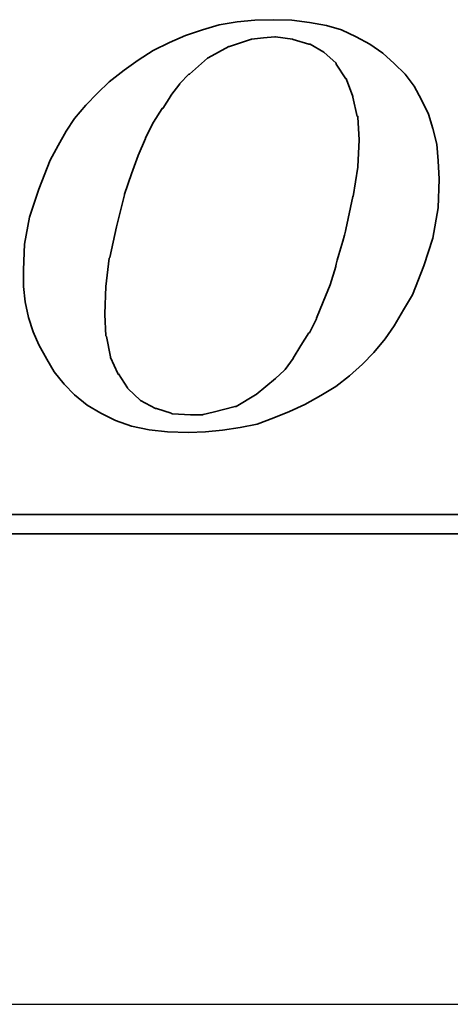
# Model space of a CAD drawing. Header units: millimetres. Extents: x 6 to 331, y 30 to 247.
# Tile 50 of 57: x 292.6 to 297.31, y 125.41 to 136.17. Entities that reach past the tile are written whole.
import ezdxf

# ---------------------------------------------------------------- set-up
doc = ezdxf.new("R2010")
doc.units = ezdxf.units.MM
doc.header["$LTSCALE"] = 0.2
doc.layers.add('layer 1', color=7, linetype='CONTINUOUS')

msp = doc.modelspace()

# ---------------------------------------------------------------- linework, layer by layer
at = {"layer": 'layer 1'}
msp.add_line((192.153, 125.407), (322.214, 125.407), dxfattribs=at)
at = {"layer": 'layer 1', "color": 1, "lineweight": 35}
for points, knots in [([(293.087, 132.188), (293.087, 132.188), (293.2, 132.07), (293.2, 132.07), (293.2, 132.07), (293.2, 132.07), (293.336, 131.958), (293.336, 131.958), (293.336, 131.958), (293.336, 131.958), (293.485, 131.872), (293.485, 131.872), (293.485, 131.872), (293.485, 131.872), (293.647, 131.79), (293.647, 131.79), (293.647, 131.79), (293.647, 131.79), (293.821, 131.728), (293.821, 131.728), (293.821, 131.728), (293.821, 131.728), (294.014, 131.69), (294.014, 131.69), (294.014, 131.69), (294.014, 131.69), (294.214, 131.666), (294.214, 131.666), (294.214, 131.666), (294.214, 131.666), (294.443, 131.659), (294.443, 131.659), (294.443, 131.659), (294.443, 131.659), (294.63, 131.666), (294.63, 131.666), (294.63, 131.666), (294.63, 131.666), (294.816, 131.685), (294.816, 131.685), (294.816, 131.685), (294.816, 131.685), (295.009, 131.715), (295.009, 131.715), (295.009, 131.715), (295.009, 131.715), (295.196, 131.752), (295.196, 131.752), (295.196, 131.752), (295.196, 131.752), (295.376, 131.821), (295.376, 131.821), (295.376, 131.821), (295.376, 131.821), (295.55, 131.89), (295.55, 131.89), (295.55, 131.89), (295.55, 131.89), (295.718, 131.965), (295.718, 131.965), (295.718, 131.965), (295.718, 131.965), (295.892, 132.063), (295.892, 132.063), (295.892, 132.063), (295.892, 132.063), (296.054, 132.163), (296.054, 132.163), (296.054, 132.163), (296.054, 132.163), (296.203, 132.281), (296.203, 132.281), (296.203, 132.281), (296.203, 132.281), (296.346, 132.406), (296.346, 132.406), (296.346, 132.406), (296.346, 132.406), (296.47, 132.536), (296.47, 132.536), (296.47, 132.536), (296.47, 132.536), (296.594, 132.685), (296.594, 132.685), (296.594, 132.685), (296.594, 132.685), (296.694, 132.828), (296.694, 132.828), (296.694, 132.828), (296.694, 132.828), (296.794, 133.003), (296.794, 133.003), (296.794, 133.003), (296.794, 133.003), (296.894, 133.165), (296.894, 133.165), (296.894, 133.165), (296.894, 133.165), (297.018, 133.482), (297.018, 133.482), (297.018, 133.482), (297.018, 133.482), (297.117, 133.786), (297.117, 133.786), (297.117, 133.786), (297.117, 133.786), (297.174, 134.116), (297.174, 134.116), (297.174, 134.116), (297.174, 134.116), (297.185, 134.432), (297.185, 134.432), (297.185, 134.432), (297.185, 134.432), (297.174, 134.632), (297.174, 134.632), (297.174, 134.632), (297.174, 134.632), (297.161, 134.812), (297.161, 134.812), (297.161, 134.812), (297.161, 134.812), (297.117, 134.986), (297.117, 134.986), (297.117, 134.986), (297.117, 134.986), (297.067, 135.141), (297.067, 135.141), (297.067, 135.141), (297.067, 135.141), (296.992, 135.297), (296.992, 135.297), (296.992, 135.297), (296.992, 135.297), (296.912, 135.447), (296.912, 135.447), (296.912, 135.447), (296.912, 135.447), (296.812, 135.577), (296.812, 135.577), (296.812, 135.577), (296.812, 135.577), (296.694, 135.695), (296.694, 135.695), (296.694, 135.695), (296.694, 135.695), (296.57, 135.808), (296.57, 135.808), (296.57, 135.808), (296.57, 135.808), (296.426, 135.907), (296.426, 135.907), (296.426, 135.907), (296.426, 135.907), (296.277, 135.988), (296.277, 135.988), (296.277, 135.988), (296.277, 135.988), (296.116, 136.062), (296.116, 136.062), (296.116, 136.062), (296.116, 136.062), (295.954, 136.112), (295.954, 136.112), (295.954, 136.112), (295.954, 136.112), (295.767, 136.143), (295.767, 136.143), (295.767, 136.143), (295.767, 136.143), (295.574, 136.168), (295.574, 136.168), (295.574, 136.168), (295.574, 136.168), (295.376, 136.174), (295.376, 136.174), (295.376, 136.174), (295.376, 136.174), (295.171, 136.168), (295.171, 136.168), (295.171, 136.168), (295.171, 136.168), (294.978, 136.15), (294.978, 136.15), (294.978, 136.15), (294.978, 136.15), (294.779, 136.119), (294.779, 136.119), (294.779, 136.119), (294.779, 136.119), (294.599, 136.062), (294.599, 136.062), (294.599, 136.062), (294.599, 136.062), (294.412, 136.001), (294.412, 136.001), (294.412, 136.001), (294.412, 136.001), (294.238, 135.925), (294.238, 135.925), (294.238, 135.925), (294.238, 135.925), (294.058, 135.839), (294.058, 135.839), (294.058, 135.839), (294.058, 135.839), (293.896, 135.732), (293.896, 135.732), (293.896, 135.732), (293.896, 135.732), (293.74, 135.621), (293.74, 135.621), (293.74, 135.621), (293.74, 135.621), (293.578, 135.496), (293.578, 135.496), (293.578, 135.496), (293.578, 135.496), (293.448, 135.372), (293.448, 135.372), (293.448, 135.372), (293.448, 135.372), (293.323, 135.241), (293.323, 135.241), (293.323, 135.241), (293.323, 135.241), (293.2, 135.092), (293.2, 135.092), (293.2, 135.092), (293.2, 135.092), (293.107, 134.955), (293.107, 134.955), (293.107, 134.955), (293.107, 134.955), (293.019, 134.799), (293.019, 134.799), (293.019, 134.799), (293.019, 134.799), (292.932, 134.639), (292.932, 134.639), (292.932, 134.639), (292.932, 134.639), (292.807, 134.321), (292.807, 134.321), (292.807, 134.321), (292.807, 134.321), (292.708, 134.016), (292.708, 134.016), (292.708, 134.016), (292.708, 134.016), (292.652, 133.718), (292.652, 133.718), (292.652, 133.718), (292.652, 133.718), (292.64, 133.438), (292.64, 133.438), (292.64, 133.438), (292.64, 133.438), (292.64, 133.258), (292.64, 133.258), (292.64, 133.258), (292.64, 133.258), (292.658, 133.09), (292.658, 133.09), (292.658, 133.09), (292.658, 133.09), (292.696, 132.916), (292.696, 132.916), (292.696, 132.916), (292.696, 132.916), (292.745, 132.76), (292.745, 132.76), (292.745, 132.76), (292.745, 132.76), (292.807, 132.617), (292.807, 132.617), (292.807, 132.617), (292.807, 132.617), (292.895, 132.461), (292.895, 132.461), (292.895, 132.461), (292.895, 132.461), (292.975, 132.325), (292.975, 132.325), (292.975, 132.325), (292.975, 132.325), (293.087, 132.188), (293.087, 132.188)], [0, 0, 0, 0, 0.013889, 0.013889, 0.013889, 0.013889, 0.027778, 0.027778, 0.027778, 0.027778, 0.041667, 0.041667, 0.041667, 0.041667, 0.055556, 0.055556, 0.055556, 0.055556, 0.069444, 0.069444, 0.069444, 0.069444, 0.083333, 0.083333, 0.083333, 0.083333, 0.097222, 0.097222, 0.097222, 0.097222, 0.111111, 0.111111, 0.111111, 0.111111, 0.125, 0.125, 0.125, 0.125, 0.138889, 0.138889, 0.138889, 0.138889, 0.152778, 0.152778, 0.152778, 0.152778, 0.166667, 0.166667, 0.166667, 0.166667, 0.180556, 0.180556, 0.180556, 0.180556, 0.194444, 0.194444, 0.194444, 0.194444, 0.208333, 0.208333, 0.208333, 0.208333, 0.222222, 0.222222, 0.222222, 0.222222, 0.236111, 0.236111, 0.236111, 0.236111, 0.25, 0.25, 0.25, 0.25, 0.263889, 0.263889, 0.263889, 0.263889, 0.277778, 0.277778, 0.277778, 0.277778, 0.291667, 0.291667, 0.291667, 0.291667, 0.305556, 0.305556, 0.305556, 0.305556, 0.319444, 0.319444, 0.319444, 0.319444, 0.333333, 0.333333, 0.333333, 0.333333, 0.347222, 0.347222, 0.347222, 0.347222, 0.361111, 0.361111, 0.361111, 0.361111, 0.375, 0.375, 0.375, 0.375, 0.388889, 0.388889, 0.388889, 0.388889, 0.402778, 0.402778, 0.402778, 0.402778, 0.416667, 0.416667, 0.416667, 0.416667, 0.430556, 0.430556, 0.430556, 0.430556, 0.444444, 0.444444, 0.444444, 0.444444, 0.458333, 0.458333, 0.458333, 0.458333, 0.472222, 0.472222, 0.472222, 0.472222, 0.486111, 0.486111, 0.486111, 0.486111, 0.5, 0.5, 0.5, 0.5, 0.513889, 0.513889, 0.513889, 0.513889, 0.527778, 0.527778, 0.527778, 0.527778, 0.541667, 0.541667, 0.541667, 0.541667, 0.555556, 0.555556, 0.555556, 0.555556, 0.569444, 0.569444, 0.569444, 0.569444, 0.583333, 0.583333, 0.583333, 0.583333, 0.597222, 0.597222, 0.597222, 0.597222, 0.611111, 0.611111, 0.611111, 0.611111, 0.625, 0.625, 0.625, 0.625, 0.638889, 0.638889, 0.638889, 0.638889, 0.652778, 0.652778, 0.652778, 0.652778, 0.666667, 0.666667, 0.666667, 0.666667, 0.680556, 0.680556, 0.680556, 0.680556, 0.694444, 0.694444, 0.694444, 0.694444, 0.708333, 0.708333, 0.708333, 0.708333, 0.722222, 0.722222, 0.722222, 0.722222, 0.736111, 0.736111, 0.736111, 0.736111, 0.75, 0.75, 0.75, 0.75, 0.763889, 0.763889, 0.763889, 0.763889, 0.777778, 0.777778, 0.777778, 0.777778, 0.791667, 0.791667, 0.791667, 0.791667, 0.805556, 0.805556, 0.805556, 0.805556, 0.819444, 0.819444, 0.819444, 0.819444, 0.833333, 0.833333, 0.833333, 0.833333, 0.847222, 0.847222, 0.847222, 0.847222, 0.861111, 0.861111, 0.861111, 0.861111, 0.875, 0.875, 0.875, 0.875, 0.888889, 0.888889, 0.888889, 0.888889, 0.902778, 0.902778, 0.902778, 0.902778, 0.916667, 0.916667, 0.916667, 0.916667, 0.930556, 0.930556, 0.930556, 0.930556, 0.944444, 0.944444, 0.944444, 0.944444, 0.958333, 0.958333, 0.958333, 0.958333, 0.972222, 0.972222, 0.972222, 0.972222, 0.986111, 0.986111, 0.986111, 0.986111, 1, 1, 1, 1]), ([(293.746, 134.265), (293.746, 134.265), (293.821, 134.49), (293.821, 134.49), (293.821, 134.49), (293.821, 134.49), (293.896, 134.688), (293.896, 134.688), (293.896, 134.688), (293.896, 134.688), (293.976, 134.874), (293.976, 134.874), (293.976, 134.874), (293.976, 134.874), (293.976, 134.881), (293.976, 134.881), (293.976, 134.881), (293.976, 134.881), (294.063, 135.055), (294.063, 135.055), (294.063, 135.055), (294.063, 135.055), (294.156, 135.204), (294.156, 135.204), (294.156, 135.204), (294.156, 135.204), (294.163, 135.204), (294.163, 135.204), (294.163, 135.204), (294.163, 135.204), (294.25, 135.34), (294.25, 135.34), (294.25, 135.34), (294.25, 135.34), (294.25, 135.347), (294.25, 135.347), (294.25, 135.347), (294.25, 135.347), (294.35, 135.472), (294.35, 135.472), (294.35, 135.472), (294.35, 135.472), (294.35, 135.477), (294.35, 135.477), (294.35, 135.477), (294.35, 135.477), (294.449, 135.577), (294.449, 135.577), (294.449, 135.577), (294.449, 135.577), (294.456, 135.577), (294.456, 135.577), (294.456, 135.577), (294.456, 135.577), (294.654, 135.752), (294.654, 135.752), (294.654, 135.752), (294.654, 135.752), (294.661, 135.757), (294.661, 135.757), (294.661, 135.757), (294.661, 135.757), (294.885, 135.881), (294.885, 135.881), (294.885, 135.881), (294.885, 135.881), (294.891, 135.881), (294.891, 135.881), (294.891, 135.881), (294.891, 135.881), (295.003, 135.919), (295.003, 135.919), (295.003, 135.919), (295.003, 135.919), (295.121, 135.957), (295.121, 135.957), (295.121, 135.957), (295.121, 135.957), (295.127, 135.957), (295.127, 135.957), (295.127, 135.957), (295.127, 135.957), (295.134, 135.963), (295.134, 135.963), (295.134, 135.963), (295.134, 135.963), (295.263, 135.975), (295.263, 135.975), (295.263, 135.975), (295.263, 135.975), (295.388, 135.988), (295.388, 135.988), (295.388, 135.988), (295.388, 135.988), (295.394, 135.988), (295.394, 135.988), (295.394, 135.988), (295.394, 135.988), (295.581, 135.963), (295.581, 135.963), (295.581, 135.963), (295.581, 135.963), (295.587, 135.957), (295.587, 135.957), (295.587, 135.957), (295.587, 135.957), (295.761, 135.907), (295.761, 135.907), (295.761, 135.907), (295.761, 135.907), (295.767, 135.907), (295.767, 135.907), (295.767, 135.907), (295.767, 135.907), (295.773, 135.907), (295.773, 135.907), (295.773, 135.907), (295.773, 135.907), (295.923, 135.819), (295.923, 135.819), (295.923, 135.819), (295.923, 135.819), (295.929, 135.814), (295.929, 135.814), (295.929, 135.814), (295.929, 135.814), (296.054, 135.701), (296.054, 135.701), (296.054, 135.701), (296.054, 135.701), (296.06, 135.695), (296.06, 135.695), (296.06, 135.695), (296.06, 135.695), (296.06, 135.689), (296.06, 135.689), (296.06, 135.689), (296.06, 135.689), (296.166, 135.527), (296.166, 135.527), (296.166, 135.527), (296.166, 135.527), (296.172, 135.527), (296.172, 135.527), (296.172, 135.527), (296.172, 135.527), (296.172, 135.521), (296.172, 135.521), (296.172, 135.521), (296.172, 135.521), (296.24, 135.334), (296.24, 135.334), (296.24, 135.334), (296.24, 135.334), (296.24, 135.328), (296.24, 135.328), (296.24, 135.328), (296.24, 135.328), (296.29, 135.117), (296.29, 135.117), (296.29, 135.117), (296.29, 135.117), (296.296, 135.117), (296.296, 135.117), (296.296, 135.117), (296.296, 135.117), (296.296, 135.11), (296.296, 135.11), (296.296, 135.11), (296.296, 135.11), (296.309, 134.861), (296.309, 134.861), (296.309, 134.861), (296.309, 134.861), (296.309, 134.856), (296.309, 134.856), (296.309, 134.856), (296.309, 134.856), (296.296, 134.57), (296.296, 134.57), (296.296, 134.57), (296.296, 134.57), (296.296, 134.563), (296.296, 134.563), (296.296, 134.563), (296.296, 134.563), (296.246, 134.241), (296.246, 134.241), (296.246, 134.241), (296.246, 134.241), (296.24, 134.241), (296.24, 134.241), (296.24, 134.241), (296.24, 134.241), (296.166, 133.879), (296.166, 133.879), (296.166, 133.879), (296.166, 133.879), (296.054, 133.482), (296.054, 133.482), (296.054, 133.482), (296.054, 133.482), (296.054, 133.475), (296.054, 133.475), (296.054, 133.475), (296.054, 133.475), (295.992, 133.276), (295.992, 133.276), (295.992, 133.276), (295.992, 133.276), (295.916, 133.09), (295.916, 133.09), (295.916, 133.09), (295.916, 133.09), (295.843, 132.91), (295.843, 132.91), (295.843, 132.91), (295.843, 132.91), (295.843, 132.903), (295.843, 132.903), (295.843, 132.903), (295.843, 132.903), (295.767, 132.748), (295.767, 132.748), (295.767, 132.748), (295.767, 132.748), (295.761, 132.748), (295.761, 132.748), (295.761, 132.748), (295.761, 132.748), (295.674, 132.611), (295.674, 132.611), (295.674, 132.611), (295.674, 132.611), (295.587, 132.474), (295.587, 132.474), (295.587, 132.474), (295.587, 132.474), (295.587, 132.468), (295.587, 132.468), (295.587, 132.468), (295.587, 132.468), (295.5, 132.35), (295.5, 132.35), (295.5, 132.35), (295.5, 132.35), (295.494, 132.343), (295.494, 132.343), (295.494, 132.343), (295.494, 132.343), (295.394, 132.25), (295.394, 132.25), (295.394, 132.25), (295.394, 132.25), (295.184, 132.076), (295.184, 132.076), (295.184, 132.076), (295.184, 132.076), (295.176, 132.07), (295.176, 132.07), (295.176, 132.07), (295.176, 132.07), (294.965, 131.945), (294.965, 131.945), (294.965, 131.945), (294.965, 131.945), (294.959, 131.945), (294.959, 131.945), (294.959, 131.945), (294.959, 131.945), (294.954, 131.945), (294.954, 131.945), (294.954, 131.945), (294.954, 131.945), (294.716, 131.883), (294.716, 131.883), (294.716, 131.883), (294.716, 131.883), (294.605, 131.858), (294.605, 131.858), (294.605, 131.858), (294.605, 131.858), (294.599, 131.852), (294.599, 131.852), (294.599, 131.852), (294.599, 131.852), (294.592, 131.852), (294.592, 131.852), (294.592, 131.852), (294.592, 131.852), (294.468, 131.852), (294.468, 131.852), (294.468, 131.852), (294.468, 131.852), (294.269, 131.864), (294.269, 131.864), (294.269, 131.864), (294.269, 131.864), (294.263, 131.864), (294.263, 131.864), (294.263, 131.864), (294.263, 131.864), (294.256, 131.872), (294.256, 131.872), (294.256, 131.872), (294.256, 131.872), (294.095, 131.921), (294.095, 131.921), (294.095, 131.921), (294.095, 131.921), (294.089, 131.921), (294.089, 131.921), (294.089, 131.921), (294.089, 131.921), (294.083, 131.921), (294.083, 131.921), (294.083, 131.921), (294.083, 131.921), (293.921, 132.008), (293.921, 132.008), (293.921, 132.008), (293.921, 132.008), (293.915, 132.014), (293.915, 132.014), (293.915, 132.014), (293.915, 132.014), (293.785, 132.139), (293.785, 132.139), (293.785, 132.139), (293.785, 132.139), (293.777, 132.145), (293.777, 132.145), (293.777, 132.145), (293.777, 132.145), (293.777, 132.15), (293.777, 132.15), (293.777, 132.15), (293.777, 132.15), (293.678, 132.301), (293.678, 132.301), (293.678, 132.301), (293.678, 132.301), (293.672, 132.301), (293.672, 132.301), (293.672, 132.301), (293.672, 132.301), (293.672, 132.306), (293.672, 132.306), (293.672, 132.306), (293.672, 132.306), (293.591, 132.481), (293.591, 132.481), (293.591, 132.481), (293.591, 132.481), (293.591, 132.487), (293.591, 132.487), (293.591, 132.487), (293.591, 132.487), (293.548, 132.71), (293.548, 132.71), (293.548, 132.71), (293.548, 132.71), (293.541, 132.717), (293.541, 132.717), (293.541, 132.717), (293.541, 132.717), (293.529, 132.952), (293.529, 132.952), (293.529, 132.952), (293.529, 132.952), (293.529, 132.959), (293.529, 132.959), (293.529, 132.959), (293.529, 132.959), (293.541, 133.258), (293.541, 133.258), (293.541, 133.258), (293.541, 133.258), (293.578, 133.568), (293.578, 133.568), (293.578, 133.568), (293.578, 133.568), (293.585, 133.575), (293.585, 133.575), (293.585, 133.575), (293.585, 133.575), (293.659, 133.91), (293.659, 133.91), (293.659, 133.91), (293.659, 133.91), (293.746, 134.259), (293.746, 134.259), (293.746, 134.259), (293.746, 134.259), (293.746, 134.265), (293.746, 134.265)], [0, 0, 0, 0, 0.010101, 0.010101, 0.010101, 0.010101, 0.020202, 0.020202, 0.020202, 0.020202, 0.030303, 0.030303, 0.030303, 0.030303, 0.040404, 0.040404, 0.040404, 0.040404, 0.050505, 0.050505, 0.050505, 0.050505, 0.060606, 0.060606, 0.060606, 0.060606, 0.070707, 0.070707, 0.070707, 0.070707, 0.080808, 0.080808, 0.080808, 0.080808, 0.090909, 0.090909, 0.090909, 0.090909, 0.10101, 0.10101, 0.10101, 0.10101, 0.111111, 0.111111, 0.111111, 0.111111, 0.121212, 0.121212, 0.121212, 0.121212, 0.131313, 0.131313, 0.131313, 0.131313, 0.141414, 0.141414, 0.141414, 0.141414, 0.151515, 0.151515, 0.151515, 0.151515, 0.161616, 0.161616, 0.161616, 0.161616, 0.171717, 0.171717, 0.171717, 0.171717, 0.181818, 0.181818, 0.181818, 0.181818, 0.191919, 0.191919, 0.191919, 0.191919, 0.20202, 0.20202, 0.20202, 0.20202, 0.212121, 0.212121, 0.212121, 0.212121, 0.222222, 0.222222, 0.222222, 0.222222, 0.232323, 0.232323, 0.232323, 0.232323, 0.242424, 0.242424, 0.242424, 0.242424, 0.252525, 0.252525, 0.252525, 0.252525, 0.262626, 0.262626, 0.262626, 0.262626, 0.272727, 0.272727, 0.272727, 0.272727, 0.282828, 0.282828, 0.282828, 0.282828, 0.292929, 0.292929, 0.292929, 0.292929, 0.30303, 0.30303, 0.30303, 0.30303, 0.313131, 0.313131, 0.313131, 0.313131, 0.323232, 0.323232, 0.323232, 0.323232, 0.333333, 0.333333, 0.333333, 0.333333, 0.343434, 0.343434, 0.343434, 0.343434, 0.353535, 0.353535, 0.353535, 0.353535, 0.363636, 0.363636, 0.363636, 0.363636, 0.373737, 0.373737, 0.373737, 0.373737, 0.383838, 0.383838, 0.383838, 0.383838, 0.393939, 0.393939, 0.393939, 0.393939, 0.40404, 0.40404, 0.40404, 0.40404, 0.414141, 0.414141, 0.414141, 0.414141, 0.424242, 0.424242, 0.424242, 0.424242, 0.434343, 0.434343, 0.434343, 0.434343, 0.444444, 0.444444, 0.444444, 0.444444, 0.454545, 0.454545, 0.454545, 0.454545, 0.464646, 0.464646, 0.464646, 0.464646, 0.474747, 0.474747, 0.474747, 0.474747, 0.484848, 0.484848, 0.484848, 0.484848, 0.494949, 0.494949, 0.494949, 0.49495, 0.505051, 0.505051, 0.505051, 0.505051, 0.515152, 0.515152, 0.515152, 0.515152, 0.525253, 0.525253, 0.525253, 0.525253, 0.535354, 0.535354, 0.535354, 0.535354, 0.545455, 0.545455, 0.545455, 0.545455, 0.555556, 0.555556, 0.555556, 0.555556, 0.565657, 0.565657, 0.565657, 0.565657, 0.575758, 0.575758, 0.575758, 0.575758, 0.585859, 0.585859, 0.585859, 0.585859, 0.59596, 0.59596, 0.59596, 0.59596, 0.606061, 0.606061, 0.606061, 0.606061, 0.616162, 0.616162, 0.616162, 0.616162, 0.626263, 0.626263, 0.626263, 0.626263, 0.636364, 0.636364, 0.636364, 0.636364, 0.646465, 0.646465, 0.646465, 0.646465, 0.656566, 0.656566, 0.656566, 0.656566, 0.666667, 0.666667, 0.666667, 0.666667, 0.676768, 0.676768, 0.676768, 0.676768, 0.686869, 0.686869, 0.686869, 0.686869, 0.69697, 0.69697, 0.69697, 0.69697, 0.707071, 0.707071, 0.707071, 0.707071, 0.717172, 0.717172, 0.717172, 0.717172, 0.727273, 0.727273, 0.727273, 0.727273, 0.737374, 0.737374, 0.737374, 0.737374, 0.747475, 0.747475, 0.747475, 0.747475, 0.757576, 0.757576, 0.757576, 0.757576, 0.767677, 0.767677, 0.767677, 0.767677, 0.777778, 0.777778, 0.777778, 0.777778, 0.787879, 0.787879, 0.787879, 0.787879, 0.79798, 0.79798, 0.79798, 0.79798, 0.808081, 0.808081, 0.808081, 0.808081, 0.818182, 0.818182, 0.818182, 0.818182, 0.828283, 0.828283, 0.828283, 0.828283, 0.838384, 0.838384, 0.838384, 0.838384, 0.848485, 0.848485, 0.848485, 0.848485, 0.858586, 0.858586, 0.858586, 0.858586, 0.868687, 0.868687, 0.868687, 0.868687, 0.878788, 0.878788, 0.878788, 0.878788, 0.888889, 0.888889, 0.888889, 0.888889, 0.89899, 0.89899, 0.89899, 0.89899, 0.909091, 0.909091, 0.909091, 0.909091, 0.919192, 0.919192, 0.919192, 0.919192, 0.929293, 0.929293, 0.929293, 0.929293, 0.939394, 0.939394, 0.939394, 0.939394, 0.949495, 0.949495, 0.949495, 0.949495, 0.959596, 0.959596, 0.959596, 0.959596, 0.969697, 0.969697, 0.969697, 0.969697, 0.979798, 0.979798, 0.979798, 0.979798, 0.989899, 0.989899, 0.989899, 0.989899, 1, 1, 1, 1]), ([(303.484, 131.541), (303.484, 131.541), (303.484, 130.813), (303.484, 130.813), (303.484, 130.813), (303.484, 130.813), (303.484, 130.764), (303.484, 130.764), (303.484, 130.764), (303.484, 130.764), (303.435, 130.764), (303.435, 130.764), (303.435, 130.764), (303.435, 130.764), (260.914, 130.764), (260.914, 130.764), (260.914, 130.764), (260.914, 130.764), (260.914, 130.552), (260.914, 130.552), (260.914, 130.552), (260.914, 130.552), (305.294, 130.552), (305.294, 130.552), (305.294, 130.552), (305.294, 130.552), (303.484, 131.541), (303.484, 131.541)], [0, 0, 0, 0, 0.142857, 0.142857, 0.142857, 0.142857, 0.285714, 0.285714, 0.285714, 0.285714, 0.428571, 0.428571, 0.428571, 0.428571, 0.571429, 0.571429, 0.571429, 0.571429, 0.714286, 0.714286, 0.714286, 0.714286, 0.857143, 0.857143, 0.857143, 0.857143, 1, 1, 1, 1])]:
    msp.add_open_spline(points, degree=3, knots=knots, dxfattribs=at)

doc.saveas('drawing.dxf')
